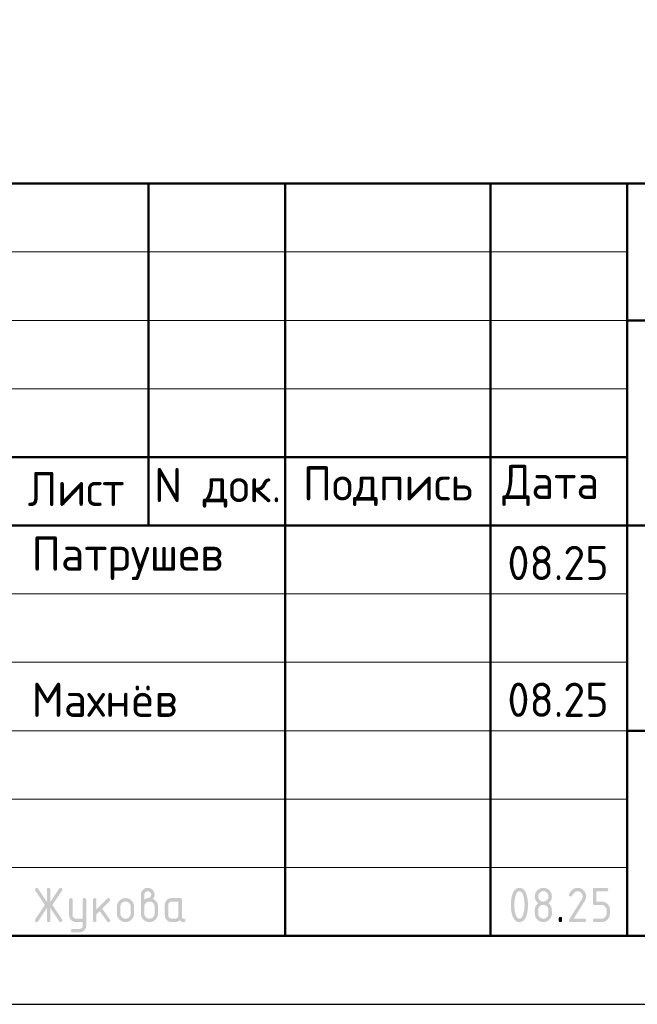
# Model space of a CAD drawing. Header units: millimetres. Extents: x 0 to 42000, y 0 to 29700.
# Tile 12 of 18: x 25060 to 29574, y 0 to 7198. Entities that reach past the tile are written whole.
import ezdxf

# ---------------------------------------------------------------- set-up
doc = ezdxf.new("R2010")
doc.units = ezdxf.units.MM
doc.layers.add('Standard', color=7, linetype='Continuous', lineweight=25)
doc.styles.add('ISOCPEUR', font='txt')

msp = doc.modelspace()

# ---------------------------------------------------------------- hatches: boundary and pattern name
at = {"layer": 'Standard', "linetype": 'Continuous', "lineweight": 25, "transparency": 33554687}
for points in [[(25258.5, 703.7), (25194, 606.8), (25193.1, 605.4), (25192, 604.4), (25190.8, 603.4), (25189.5, 602.7), (25188.2, 602), (25186.7, 601.6), (25185.1, 601.3), (25183.4, 601.3), (25181.8, 601.3), (25180.5, 601.5), (25179.1, 601.7), (25178, 602.1), (25176.8, 602.5), (25175.9, 603.1), (25174.9, 603.7), (25174.1, 604.5), (25173.4, 605.4), (25172.8, 606.4), (25172.2, 607.4), (25171.8, 608.6), (25171.4, 609.9), (25171.3, 611.3), (25171.1, 612.7), (25171.1, 614.3), (25171.1, 616), (25171.6, 617.6), (25172.1, 619.2), (25173.1, 620.8), (25243.4, 726.2), (25173.1, 831.6), (25172.1, 833.2), (25171.6, 834.9), (25171.1, 836.5), (25171.1, 838.2), (25171.1, 839.9), (25171.3, 841.3), (25171.4, 842.7), (25171.8, 843.9), (25172.2, 845.2), (25172.8, 846.2), (25173.4, 847.2), (25174.2, 848), (25175, 848.8), (25175.9, 849.4), (25176.9, 850.1), (25178.1, 850.5), (25179.3, 850.9), (25180.6, 851.1), (25182, 851.3), (25183.6, 851.3), (25185.2, 851.3), (25186.7, 850.9), (25188.2, 850.6), (25189.5, 849.9), (25190.8, 849.2), (25191.9, 848.1), (25193, 847), (25194, 845.6), (25258.5, 748.9), (25258.5, 838.8), (25258.5, 840.3), (25258.7, 841.7), (25258.9, 843.1), (25259.3, 844.3), (25259.7, 845.4), (25260.3, 846.4), (25260.9, 847.4), (25261.7, 848.2), (25262.5, 848.9), (25263.4, 849.5), (25264.4, 850.1), (25265.6, 850.5), (25266.8, 850.9), (25268.1, 851.1), (25269.5, 851.3), (25271.1, 851.3), (25272.6, 851.3), (25274, 851.1), (25275.4, 850.9), (25276.5, 850.5), (25277.7, 850.1), (25278.7, 849.5), (25279.7, 848.9), (25280.5, 848.2), (25281.2, 847.4), (25281.8, 846.4), (25282.4, 845.4), (25282.8, 844.3), (25283.2, 843.1), (25283.4, 841.7), (25283.6, 840.3), (25283.6, 838.8), (25283.6, 748.9), (25348.1, 845.6), (25349.1, 847), (25350.2, 848.1), (25351.4, 849.2), (25352.7, 849.9), (25354, 850.6), (25355.5, 850.9), (25357, 851.3), (25358.7, 851.3), (25360, 851.3), (25361.2, 851), (25362.4, 850.8), (25363.5, 850.3), (25364.6, 849.9), (25365.6, 849.2), (25366.6, 848.4), (25367.5, 847.5), (25368.4, 846.6), (25369, 845.5), (25369.7, 844.5), (25370.1, 843.4), (25370.6, 842.3), (25370.8, 841.1), (25371, 839.9), (25371, 838.6), (25371, 836.7), (25370.5, 835), (25370, 833.2), (25369, 831.6), (25298.7, 726.2), (25369, 620.8), (25370, 619.2), (25370.5, 617.5), (25371, 615.8), (25371, 614), (25371, 612.7), (25370.8, 611.5), (25370.6, 610.3), (25370.2, 609.2), (25369.7, 608.1), (25369.1, 607), (25368.4, 606), (25367.5, 605.1), (25366.7, 604.1), (25365.7, 603.4), (25364.7, 602.7), (25363.6, 602.2), (25362.6, 601.8), (25361.4, 601.5), (25360.2, 601.3), (25358.9, 601.3), (25357.1, 601.3), (25355.6, 601.6), (25354, 602), (25352.6, 602.7), (25351.3, 603.4), (25350.2, 604.4), (25349, 605.4), (25348.1, 606.8), (25283.6, 703.7), (25283.6, 613.8), (25283.6, 612.2), (25283.4, 610.8), (25283.2, 609.5), (25282.8, 608.3), (25282.4, 607.1), (25281.8, 606.2), (25281.2, 605.2), (25280.5, 604.4), (25279.7, 603.6), (25278.7, 603), (25277.7, 602.5), (25276.5, 602.1), (25275.4, 601.7), (25274, 601.5), (25272.6, 601.3), (25271.1, 601.3), (25269.5, 601.3), (25268.1, 601.5), (25266.8, 601.7), (25265.6, 602.1), (25264.4, 602.5), (25263.4, 603), (25262.5, 603.6), (25261.7, 604.4), (25260.9, 605.2), (25260.3, 606.2), (25259.7, 607.1), (25259.3, 608.3), (25258.9, 609.5), (25258.7, 610.8), (25258.5, 612.2), (25258.5, 613.8)], [(29137.2, 851.3), (29140.4, 851.3), (29143.5, 851), (29146.6, 850.7), (29149.7, 850.1), (29152.7, 849.6), (29155.5, 848.7), (29158.4, 847.9), (29161.2, 846.7), (29163.9, 845.6), (29166.6, 844.2), (29169.2, 842.7), (29171.8, 841), (29174.3, 839.3), (29176.7, 837.3), (29179.1, 835.3), (29181.4, 833), (29183.6, 830.7), (29185.7, 828.3), (29187.6, 825.9), (29189.4, 823.4), (29191.1, 820.9), (29192.5, 818.2), (29193.9, 815.6), (29195.1, 812.8), (29196.2, 810.1), (29197.1, 807.2), (29197.9, 804.3), (29198.5, 801.3), (29199.1, 798.3), (29199.4, 795.2), (29199.6, 792), (29199.6, 788.8), (29199.6, 784.4), (29198.9, 779.9), (29198.2, 775.4), (29196.8, 770.9), (29195.4, 766.4), (29193.2, 761.9), (29191.1, 757.4), (29188.3, 752.8), (29109.5, 626.3), (29187.1, 626.3), (29188.7, 626.3), (29190.1, 626.1), (29191.4, 625.9), (29192.6, 625.6), (29193.8, 625.2), (29194.8, 624.6), (29195.7, 624), (29196.5, 623.2), (29197.3, 622.4), (29197.9, 621.4), (29198.5, 620.5), (29198.9, 619.3), (29199.2, 618.1), (29199.4, 616.7), (29199.6, 615.4), (29199.6, 613.8), (29199.6, 612.2), (29199.4, 610.9), (29199.2, 609.5), (29198.9, 608.3), (29198.5, 607.2), (29197.9, 606.2), (29197.3, 605.2), (29196.5, 604.4), (29195.7, 603.6), (29194.8, 603), (29193.8, 602.5), (29192.6, 602.1), (29191.4, 601.7), (29190.1, 601.5), (29188.7, 601.3), (29187.1, 601.3), (29087.2, 601.3), (29085.6, 601.3), (29084.2, 601.5), (29082.9, 601.7), (29081.7, 602.1), (29080.5, 602.5), (29079.6, 603), (29078.6, 603.6), (29077.8, 604.4), (29077, 605.2), (29076.4, 606.2), (29075.9, 607.1), (29075.5, 608.3), (29075.1, 609.5), (29074.9, 610.9), (29074.7, 612.2), (29074.7, 613.8), (29074.7, 615.7), (29075.2, 617.5), (29075.7, 619.3), (29076.8, 621), (29168.4, 768.1), (29170, 770.6), (29171.1, 773.2), (29172.3, 775.7), (29173.1, 778.3), (29173.9, 780.9), (29174.3, 783.5), (29174.6, 786.1), (29174.6, 788.7), (29174.6, 792.6), (29174, 796.2), (29173.3, 799.8), (29171.9, 803.1), (29170.5, 806.4), (29168.5, 809.5), (29166.4, 812.5), (29163.7, 815.3), (29160.9, 818), (29157.9, 820.1), (29154.9, 822.1), (29151.6, 823.5), (29148.2, 824.9), (29144.6, 825.6), (29141, 826.2), (29137.2, 826.2), (29134.5, 826.2), (29131.9, 825.8), (29129.3, 825.3), (29126.8, 824.3), (29124.2, 823.3), (29121.7, 821.8), (29119.2, 820.3), (29116.8, 818.4), (29114.3, 816.4), (29111.9, 814), (29109.5, 811.5), (29107.2, 808.6), (29104.8, 805.6), (29102.5, 802.2), (29100.2, 798.7), (29098, 794.8), (29097.1, 793.3), (29096, 792.2), (29094.9, 791), (29093.6, 790.3), (29092.2, 789.5), (29090.6, 789.1), (29089, 788.8), (29087.2, 788.8), (29085.6, 788.8), (29084.2, 789), (29082.9, 789.1), (29081.7, 789.5), (29080.5, 789.9), (29079.6, 790.5), (29078.6, 791.1), (29077.8, 791.9), (29077, 792.7), (29076.4, 793.6), (29075.9, 794.6), (29075.5, 795.8), (29075.1, 797), (29074.9, 798.3), (29074.7, 799.7), (29074.7, 801.2), (29074.7, 802.7), (29075, 803.9), (29075.3, 805.2), (29075.8, 806.4), (29078.7, 812), (29081.9, 816.9), (29085, 821.8), (29088.4, 826), (29091.8, 830.2), (29095.4, 833.7), (29099, 837.2), (29102.8, 840.1), (29106.6, 842.9), (29110.7, 845), (29114.8, 847.1), (29119.1, 848.5), (29123.4, 849.9), (29127.9, 850.6), (29132.4, 851.3)], [(29249.6, 738.8), (29249.6, 838.8), (29249.6, 840.4), (29249.8, 841.7), (29250, 843.1), (29250.4, 844.3), (29250.8, 845.4), (29251.3, 846.4), (29251.9, 847.4), (29252.7, 848.2), (29253.5, 848.9), (29254.5, 849.5), (29255.4, 850.1), (29256.6, 850.5), (29257.8, 850.9), (29259.1, 851.1), (29260.5, 851.3), (29262.1, 851.3), (29349.3, 851.3), (29350.9, 851.3), (29352.2, 851.1), (29353.6, 850.9), (29354.8, 850.5), (29356, 850.1), (29356.9, 849.5), (29357.9, 848.9), (29358.7, 848.2), (29359.5, 847.4), (29360.1, 846.4), (29360.6, 845.4), (29361, 844.2), (29361.4, 843.1), (29361.6, 841.7), (29361.8, 840.3), (29361.8, 838.8), (29361.8, 837.2), (29361.6, 835.8), (29361.4, 834.5), (29361, 833.3), (29360.6, 832.1), (29360.1, 831.1), (29359.5, 830.2), (29358.7, 829.4), (29357.9, 828.6), (29356.9, 828), (29356, 827.4), (29354.8, 827), (29353.6, 826.6), (29352.2, 826.4), (29350.9, 826.2), (29349.3, 826.2), (29274.6, 826.2), (29274.6, 751.3), (29312, 751.3), (29315.3, 751.3), (29318.4, 751), (29321.5, 750.8), (29324.5, 750.2), (29327.5, 749.6), (29330.4, 748.7), (29333.2, 747.9), (29336, 746.7), (29338.8, 745.6), (29341.4, 744.2), (29344, 742.7), (29346.5, 741), (29349.1, 739.3), (29351.5, 737.3), (29353.9, 735.3), (29356.1, 733), (29358.4, 730.7), (29360.4, 728.2), (29362.4, 725.8), (29364.1, 723.3), (29365.8, 720.8), (29367.2, 718.1), (29368.7, 715.5), (29369.8, 712.7), (29370.9, 710), (29371.8, 707.1), (29372.7, 704.2), (29373.2, 701.2), (29373.8, 698.2), (29374.1, 695.1), (29374.4, 692), (29374.4, 688.8), (29374.4, 663.8), (29374.4, 660.6), (29374.1, 657.4), (29373.8, 654.3), (29373.2, 651.3), (29372.6, 648.3), (29371.8, 645.4), (29370.9, 642.5), (29369.8, 639.8), (29368.6, 637), (29367.2, 634.4), (29365.8, 631.7), (29364.1, 629.2), (29362.3, 626.7), (29360.3, 624.3), (29358.3, 621.9), (29356, 619.6), (29353.7, 617.3), (29351.3, 615.3), (29348.9, 613.3), (29346.4, 611.6), (29343.9, 609.9), (29341.2, 608.4), (29338.6, 607), (29335.8, 605.9), (29333.1, 604.7), (29330.2, 603.9), (29327.4, 603), (29324.4, 602.4), (29321.4, 601.9), (29318.3, 601.6), (29315.2, 601.3), (29312, 601.3), (29262.1, 601.3), (29260.5, 601.3), (29259.1, 601.5), (29257.8, 601.7), (29256.6, 602.1), (29255.4, 602.5), (29254.5, 603), (29253.5, 603.6), (29252.7, 604.4), (29251.9, 605.2), (29251.3, 606.2), (29250.8, 607.2), (29250.4, 608.3), (29250, 609.5), (29249.8, 610.9), (29249.6, 612.2), (29249.6, 613.8), (29249.6, 615.4), (29249.8, 616.7), (29250, 618.1), (29250.4, 619.3), (29250.8, 620.5), (29251.3, 621.4), (29251.9, 622.4), (29252.7, 623.2), (29253.5, 624), (29254.5, 624.6), (29255.4, 625.2), (29256.6, 625.6), (29257.8, 625.9), (29259.1, 626.1), (29260.5, 626.3), (29262.1, 626.3), (29311.9, 626.3), (29315.8, 626.3), (29319.5, 627), (29323.1, 627.7), (29326.4, 629.1), (29329.7, 630.4), (29332.7, 632.5), (29335.7, 634.5), (29338.5, 637.2), (29341.2, 639.9), (29343.2, 643), (29345.2, 646), (29346.6, 649.3), (29348, 652.6), (29348.6, 656.3), (29349.3, 659.9), (29349.3, 663.8), (29349.3, 688.8), (29349.3, 692.7), (29348.6, 696.3), (29347.9, 699.9), (29346.6, 703.2), (29345.2, 706.5), (29343.2, 709.5), (29341.1, 712.6), (29338.4, 715.3), (29335.6, 718), (29332.6, 720.1), (29329.6, 722.2), (29326.3, 723.5), (29323, 724.9), (29319.4, 725.6), (29315.8, 726.3), (29311.9, 726.3), (29262.1, 726.3), (29260.5, 726.3), (29259.1, 726.5), (29257.8, 726.7), (29256.6, 727.1), (29255.4, 727.5), (29254.5, 728), (29253.5, 728.6), (29252.7, 729.4), (29251.9, 730.2), (29251.3, 731.2), (29250.8, 732.1), (29250.4, 733.3), (29250, 734.5), (29249.8, 735.9), (29249.6, 737.2)], [(25520.8, 576), (25520.8, 601.3), (25471, 601.3), (25468.3, 601.3), (25465.8, 601.5), (25463.3, 601.7), (25460.9, 602.2), (25458.5, 602.7), (25456.2, 603.3), (25453.8, 604), (25451.6, 604.9), (25449.4, 605.8), (25447.3, 607), (25445.2, 608.1), (25443.2, 609.5), (25441.2, 610.8), (25439.3, 612.4), (25437.4, 614), (25435.6, 615.9), (25433.7, 617.7), (25432.2, 619.6), (25430.6, 621.5), (25429.2, 623.5), (25427.9, 625.6), (25426.7, 627.7), (25425.6, 629.8), (25424.7, 632), (25423.8, 634.2), (25423.1, 636.5), (25422.5, 638.8), (25422, 641.2), (25421.6, 643.6), (25421.3, 646.1), (25421.1, 648.6), (25421.1, 651.2), (25421.1, 763.7), (25421.1, 765.2), (25421.3, 766.6), (25421.5, 767.9), (25421.9, 769.1), (25422.3, 770.3), (25422.9, 771.3), (25423.4, 772.2), (25424.2, 773), (25425, 773.8), (25426, 774.4), (25427, 775), (25428.1, 775.4), (25429.3, 775.8), (25430.7, 775.9), (25432.1, 776.1), (25433.6, 776.1), (25435.2, 776.1), (25436.6, 775.9), (25437.9, 775.8), (25439.1, 775.4), (25440.3, 775), (25441.3, 774.4), (25442.2, 773.8), (25443, 773), (25443.8, 772.2), (25444.4, 771.3), (25445, 770.3), (25445.4, 769.1), (25445.8, 768), (25446, 766.6), (25446.2, 765.2), (25446.2, 763.7), (25446.2, 651.3), (25446.2, 648.8), (25446.6, 646.4), (25447.1, 644), (25448, 641.8), (25448.9, 639.6), (25450.3, 637.6), (25451.7, 635.6), (25453.5, 633.7), (25455.3, 631.9), (25457.4, 630.5), (25459.4, 629.1), (25461.6, 628.2), (25463.8, 627.3), (25466.1, 626.8), (25468.5, 626.3), (25471, 626.3), (25520.8, 626.3), (25520.8, 763.7), (25520.8, 765.2), (25521, 766.6), (25521.2, 768), (25521.6, 769.1), (25522, 770.3), (25522.6, 771.3), (25523.2, 772.2), (25524, 773), (25524.7, 773.8), (25525.7, 774.4), (25526.7, 775), (25527.9, 775.4), (25529, 775.8), (25530.4, 775.9), (25531.8, 776.1), (25533.4, 776.1), (25534.9, 776.1), (25536.3, 775.9), (25537.7, 775.8), (25538.8, 775.4), (25540, 775), (25541, 774.4), (25542, 773.8), (25542.7, 773), (25543.5, 772.2), (25544.1, 771.3), (25544.7, 770.3), (25545.1, 769.1), (25545.5, 768), (25545.7, 766.6), (25545.9, 765.2), (25545.9, 763.7), (25545.9, 576.3), (25545.9, 573.7), (25545.6, 571.2), (25545.4, 568.7), (25545, 566.3), (25544.5, 563.9), (25543.9, 561.6), (25543.2, 559.3), (25542.3, 557.1), (25541.4, 554.9), (25540.3, 552.8), (25539.2, 550.6), (25537.9, 548.6), (25536.5, 546.6), (25535, 544.7), (25533.4, 542.8), (25531.6, 540.9), (25529.8, 539.1), (25527.9, 537.5), (25526.1, 535.9), (25524.1, 534.6), (25522.1, 533.2), (25520, 532.1), (25517.9, 530.9), (25515.7, 530), (25513.5, 529.1), (25511.2, 528.4), (25509, 527.7), (25506.6, 527.3), (25504.2, 526.8), (25501.7, 526.6), (25499.2, 526.4), (25496.6, 526.4), (25446.2, 526.4), (25444.6, 526.4), (25443.2, 526.6), (25441.9, 526.8), (25440.7, 527.2), (25439.5, 527.6), (25438.5, 528.1), (25437.6, 528.7), (25436.8, 529.5), (25436, 530.3), (25435.4, 531.3), (25434.8, 532.3), (25434.4, 533.4), (25434, 534.6), (25433.9, 536), (25433.7, 537.3), (25433.7, 538.9), (25433.7, 540.1), (25433.9, 541.3), (25434.1, 542.5), (25434.6, 543.5), (25435.1, 544.6), (25435.8, 545.7), (25436.5, 546.7), (25437.4, 547.6), (25438.4, 548.6), (25439.4, 549.3), (25440.4, 550), (25441.5, 550.5), (25442.6, 550.9), (25443.8, 551.2), (25444.9, 551.4), (25446.2, 551.4), (25495.9, 551.4), (25498.6, 551.4), (25501, 551.9), (25503.4, 552.3), (25505.6, 553.2), (25507.9, 554), (25509.9, 555.4), (25511.9, 556.7), (25513.7, 558.4), (25515.4, 560.2), (25516.8, 562.1), (25518.1, 564.1), (25519, 566.3), (25519.9, 568.5), (25520.4, 570.9), (25520.8, 573.3)], [(25621, 694), (25699.6, 772.6), (25700.5, 773.4), (25701.5, 774.1), (25702.5, 774.8), (25703.6, 775.2), (25704.7, 775.7), (25705.9, 775.9), (25707.2, 776.1), (25708.5, 776.1), (25710, 776.1), (25711.4, 775.9), (25712.8, 775.8), (25714, 775.4), (25715.1, 775), (25716.1, 774.4), (25717.1, 773.8), (25717.9, 773), (25718.6, 772.2), (25719.2, 771.3), (25719.8, 770.3), (25720.2, 769.1), (25720.6, 767.9), (25720.8, 766.6), (25721, 765.2), (25721, 763.7), (25721, 762.4), (25720.7, 761.3), (25720.5, 760.1), (25720, 759), (25719.6, 757.9), (25718.8, 756.9), (25718.1, 755.9), (25717.2, 754.9), (25662.3, 700.1), (25718.5, 621), (25719.7, 619.3), (25720.4, 617.4), (25721, 615.6), (25721, 613.6), (25721, 612.1), (25720.8, 610.7), (25720.6, 609.4), (25720.2, 608.2), (25719.8, 607), (25719.2, 606.1), (25718.6, 605.1), (25717.9, 604.4), (25717.1, 603.6), (25716.1, 603), (25715.1, 602.4), (25714, 602.1), (25712.8, 601.7), (25711.4, 601.5), (25710, 601.3), (25708.5, 601.3), (25706.8, 601.3), (25705.3, 601.6), (25703.9, 601.9), (25702.6, 602.6), (25701.3, 603.3), (25700.1, 604.3), (25699, 605.3), (25698.1, 606.6), (25644.3, 682.1), (25621, 658.8), (25621, 613.8), (25621, 612.2), (25620.8, 610.9), (25620.6, 609.5), (25620.2, 608.3), (25619.8, 607.1), (25619.3, 606.2), (25618.7, 605.2), (25617.9, 604.4), (25617.1, 603.6), (25616.1, 603), (25615.1, 602.5), (25614, 602.1), (25612.8, 601.7), (25611.4, 601.5), (25610.1, 601.3), (25608.5, 601.3), (25606.9, 601.3), (25605.6, 601.5), (25604.2, 601.7), (25603, 602.1), (25601.8, 602.5), (25600.9, 603), (25599.9, 603.6), (25599.1, 604.4), (25598.3, 605.2), (25597.7, 606.2), (25597.1, 607.1), (25596.8, 608.3), (25596.4, 609.5), (25596.2, 610.8), (25596, 612.2), (25596, 613.8), (25596, 763.7), (25596, 765.2), (25596.2, 766.6), (25596.4, 767.9), (25596.8, 769.1), (25597.1, 770.3), (25597.7, 771.3), (25598.3, 772.2), (25599.1, 773), (25599.9, 773.8), (25600.9, 774.4), (25601.8, 775), (25603, 775.4), (25604.2, 775.8), (25605.6, 775.9), (25606.9, 776.1), (25608.5, 776.1), (25610.1, 776.1), (25611.4, 775.9), (25612.8, 775.8), (25614, 775.4), (25615.1, 775), (25616.1, 774.4), (25617.1, 773.8), (25617.9, 773), (25618.7, 772.2), (25619.3, 771.3), (25619.8, 770.3), (25620.2, 769.1), (25620.6, 767.9), (25620.8, 766.6), (25621, 765.2), (25621, 763.7)], [(28999.8, 626.3), (28999.8, 627.9), (29000, 629.3), (29000.2, 630.6), (29000.6, 631.8), (29001, 633), (29001.6, 634), (29002.2, 634.9), (29003, 635.7), (29003.7, 636.5), (29004.7, 637.1), (29005.7, 637.7), (29006.9, 638.1), (29008, 638.5), (29009.4, 638.7), (29010.8, 638.9), (29012.3, 638.9), (29013.9, 638.9), (29015.3, 638.7), (29016.7, 638.5), (29017.8, 638.1), (29019, 637.7), (29020, 637.1), (29021, 636.5), (29021.7, 635.7), (29022.5, 634.9), (29023.1, 634), (29023.7, 633), (29024.1, 631.8), (29024.5, 630.6), (29024.7, 629.3), (29024.9, 627.9), (29024.9, 626.3), (29024.9, 613.8), (29024.9, 612.2), (29024.7, 610.9), (29024.5, 609.5), (29024.1, 608.3), (29023.7, 607.2), (29023.1, 606.2), (29022.5, 605.2), (29021.7, 604.4), (29021, 603.6), (29020, 603), (29019, 602.5), (29017.8, 602.1), (29016.7, 601.7), (29015.3, 601.5), (29013.9, 601.3), (29012.3, 601.3), (29010.8, 601.3), (29009.4, 601.5), (29008, 601.7), (29006.9, 602.1), (29005.7, 602.5), (29004.7, 603), (29003.7, 603.6), (29003, 604.4), (29002.2, 605.2), (29001.6, 606.2), (29001, 607.2), (29000.6, 608.3), (29000.2, 609.5), (29000, 610.9), (28999.8, 612.2), (28999.8, 613.8)]]:
    msp.add_hatch(color=7, dxfattribs=at).paths.add_polyline_path(points, flags=16)
h = msp.add_hatch(color=7, dxfattribs=at)
h.paths.add_polyline_path([(25970.7, 763.7), (25974.7, 766.9), (25978.5, 769.2), (25982.3, 771.5), (25986, 773.1), (25989.6, 774.7), (25993.1, 775.5), (25996.6, 776.2), (25999.9, 776.2), (26001.8, 776.2), (26003.7, 776.8), (26005.6, 777.3), (26007.4, 778.4), (26009.2, 779.5), (26010.9, 781.1), (26012.6, 782.8), (26014.3, 784.9), (26015.9, 787), (26017.1, 789), (26018.3, 791), (26019.1, 793.1), (26019.9, 795.1), (26020.3, 797.1), (26020.7, 799.2), (26020.7, 801.2), (26020.7, 803.9), (26020.3, 806.3), (26019.8, 808.7), (26018.9, 811), (26018, 813.2), (26016.7, 815.2), (26015.3, 817.2), (26013.5, 819), (26011.7, 820.8), (26009.7, 822.2), (26007.7, 823.5), (26005.5, 824.4), (26003.3, 825.3), (26000.8, 825.8), (25998.4, 826.2), (25995.7, 826.2), (25993.1, 826.2), (25990.7, 825.8), (25988.3, 825.3), (25986.1, 824.4), (25983.9, 823.5), (25981.9, 822.1), (25979.8, 820.7), (25978, 818.9), (25976.2, 817.1), (25974.8, 815.1), (25973.5, 813.1), (25972.6, 810.9), (25971.6, 808.6), (25971.2, 806.2), (25970.7, 803.8), (25970.7, 801.2)])
h.paths.add_polyline_path([(26033, 771.2), (26037.3, 769.4), (26041.2, 767), (26045, 764.7), (26048.4, 761.8), (26051.9, 759), (26054.8, 755.6), (26057.8, 752.2), (26060.3, 748.3), (26062.9, 744.3), (26064.8, 740.2), (26066.7, 736.1), (26067.9, 731.8), (26069.2, 727.5), (26069.8, 723), (26070.5, 718.5), (26070.5, 713.8), (26070.5, 663.8), (26070.5, 660.5), (26070.2, 657.4), (26069.9, 654.2), (26069.3, 651.2), (26068.8, 648.2), (26067.9, 645.3), (26067, 642.4), (26065.9, 639.6), (26064.8, 636.9), (26063.3, 634.2), (26061.9, 631.6), (26060.2, 629.1), (26058.5, 626.5), (26056.5, 624.1), (26054.5, 621.7), (26052.2, 619.5), (26049.9, 617.2), (26047.5, 615.2), (26045.1, 613.2), (26042.6, 611.5), (26040.1, 609.8), (26037.5, 608.4), (26034.8, 607), (26032.1, 605.8), (26029.3, 604.7), (26026.4, 603.8), (26023.5, 603), (26020.5, 602.4), (26017.5, 601.9), (26014.4, 601.6), (26011.3, 601.3), (26008.1, 601.3), (26004.8, 601.3), (26001.7, 601.6), (25998.5, 601.9), (25995.5, 602.4), (25992.5, 603), (25989.6, 603.9), (25986.7, 604.7), (25984, 605.9), (25981.2, 607), (25978.6, 608.4), (25975.9, 609.9), (25973.4, 611.6), (25970.9, 613.3), (25968.5, 615.3), (25966.1, 617.3), (25963.8, 619.6), (25961.6, 621.9), (25959.6, 624.2), (25957.6, 626.7), (25955.9, 629.2), (25954.2, 631.7), (25952.8, 634.3), (25951.4, 637), (25950.2, 639.8), (25949.1, 642.5), (25948.2, 645.4), (25947.4, 648.3), (25946.8, 651.3), (25946.3, 654.3), (25946, 657.4), (25945.7, 660.5), (25945.7, 663.8), (25945.7, 801.3), (25945.7, 803.9), (25945.9, 806.4), (25946.1, 809), (25946.6, 811.4), (25947.1, 813.8), (25947.7, 816.1), (25948.4, 818.5), (25949.3, 820.7), (25950.2, 822.9), (25951.4, 825), (25952.5, 827.1), (25953.9, 829.1), (25955.2, 831.2), (25956.8, 833.1), (25958.4, 835), (25960.2, 836.8), (25962, 838.6), (25964, 840.2), (25965.9, 841.8), (25967.9, 843.1), (25969.9, 844.5), (25972, 845.6), (25974.1, 846.8), (25976.3, 847.7), (25978.5, 848.6), (25980.8, 849.2), (25983.1, 849.9), (25985.6, 850.4), (25988, 850.8), (25990.5, 851.1), (25993, 851.3), (25995.5, 851.3), (25998.2, 851.3), (26000.7, 851.1), (26003.2, 850.8), (26005.6, 850.4), (26008, 849.9), (26010.4, 849.2), (26012.7, 848.5), (26014.9, 847.6), (26017.1, 846.7), (26019.2, 845.6), (26021.3, 844.5), (26023.3, 843.1), (26025.3, 841.7), (26027.2, 840.1), (26029.2, 838.5), (26031, 836.7), (26032.8, 834.9), (26034.4, 833), (26035.9, 831), (26037.3, 829), (26038.6, 827), (26039.8, 824.9), (26040.9, 822.8), (26041.8, 820.6), (26042.7, 818.3), (26043.4, 816), (26044.1, 813.7), (26044.5, 811.3), (26045, 808.9), (26045.2, 806.4), (26045.4, 803.9), (26045.4, 801.3), (26045.4, 796.6), (26044.6, 792.3), (26043.9, 788.1), (26042.3, 784.3), (26040.8, 780.5), (26038.4, 777.2), (26036.1, 774)], flags=16)
h.paths.add_polyline_path([(26045.4, 663.8), (26045.4, 713.8), (26045.4, 717.7), (26044.7, 721.3), (26044.1, 724.9), (26042.7, 728.2), (26041.3, 731.5), (26039.3, 734.5), (26037.3, 737.6), (26034.6, 740.3), (26031.9, 743.1), (26028.8, 745.1), (26025.8, 747.2), (26022.5, 748.5), (26019.2, 749.9), (26015.6, 750.6), (26012, 751.3), (26008.1, 751.3), (26004.2, 751.3), (26000.5, 750.6), (25996.9, 749.9), (25993.6, 748.5), (25990.3, 747.2), (25987.3, 745.1), (25984.3, 743.1), (25981.6, 740.3), (25978.9, 737.6), (25976.8, 734.5), (25974.8, 731.5), (25973.4, 728.2), (25972.1, 724.9), (25971.4, 721.3), (25970.7, 717.7), (25970.7, 713.8), (25970.7, 663.8), (25970.7, 659.9), (25971.4, 656.3), (25972.1, 652.6), (25973.4, 649.3), (25974.8, 646), (25976.8, 643), (25978.9, 639.9), (25981.6, 637.2), (25984.3, 634.5), (25987.3, 632.5), (25990.3, 630.4), (25993.6, 629.1), (25996.9, 627.7), (26000.5, 627), (26004.2, 626.3), (26008.1, 626.3), (26012, 626.3), (26015.6, 627), (26019.2, 627.7), (26022.5, 629.1), (26025.8, 630.4), (26028.8, 632.5), (26031.9, 634.6), (26034.6, 637.3), (26037.3, 640.1), (26039.3, 643.1), (26041.3, 646.1), (26042.7, 649.4), (26044.1, 652.7), (26044.7, 656.3), (26045.4, 659.9)])
h = msp.add_hatch(color=7, dxfattribs=at)
h.paths.add_polyline_path([(28749.8, 726.3), (28749.8, 734), (28749.4, 741.6), (28749, 749.1), (28748.2, 756.4), (28747.4, 763.7), (28746.1, 770.8), (28744.9, 777.9), (28743.2, 784.8), (28742, 790), (28740.6, 794.5), (28739.1, 799), (28737.6, 802.9), (28736, 806.8), (28734.2, 810), (28732.5, 813.3), (28730.5, 815.9), (28728.6, 818.5), (28726.5, 820.4), (28724.4, 822.4), (28722.2, 823.7), (28719.9, 824.9), (28717.5, 825.6), (28715.1, 826.2), (28712.5, 826.2), (28709.9, 826.2), (28707.5, 825.6), (28705.1, 824.9), (28702.9, 823.6), (28700.6, 822.3), (28698.6, 820.4), (28696.5, 818.4), (28694.6, 815.8), (28692.7, 813.2), (28690.9, 810), (28689.2, 806.7), (28687.6, 802.8), (28686, 798.9), (28684.6, 794.4), (28683.2, 789.8), (28681.9, 784.6), (28680.2, 777.6), (28679, 770.4), (28677.7, 763.3), (28676.8, 756), (28676, 748.7), (28675.6, 741.3), (28675.2, 733.9), (28675.2, 726.3), (28675.2, 718.6), (28675.6, 711.1), (28676, 703.5), (28676.8, 696.2), (28677.6, 688.9), (28678.9, 681.8), (28680.1, 674.7), (28681.8, 667.8), (28683, 662.6), (28684.4, 658.1), (28685.8, 653.5), (28687.4, 649.7), (28689, 645.8), (28690.8, 642.5), (28692.5, 639.3), (28694.4, 636.7), (28696.4, 634.1), (28698.4, 632.2), (28700.5, 630.2), (28702.8, 628.9), (28705, 627.6), (28707.5, 627), (28709.9, 626.3), (28712.5, 626.3), (28715.1, 626.3), (28717.5, 627), (28719.9, 627.6), (28722.2, 628.9), (28724.4, 630.2), (28726.5, 632.2), (28728.6, 634.1), (28730.5, 636.7), (28732.5, 639.3), (28734.2, 642.5), (28736, 645.8), (28737.6, 649.7), (28739.1, 653.5), (28740.6, 658.1), (28742, 662.6), (28743.2, 667.8), (28744.9, 674.7), (28746.1, 681.8), (28747.4, 688.9), (28748.2, 696.2), (28749, 703.5), (28749.4, 711.1), (28749.8, 718.6)])
h.paths.add_polyline_path([(28774.9, 726.3), (28774.9, 720.7), (28774.7, 715.3), (28774.5, 709.9), (28774.2, 704.7), (28773.8, 699.5), (28773.3, 694.5), (28772.8, 689.4), (28772.1, 684.6), (28771.4, 679.8), (28770.6, 675.1), (28769.7, 670.5), (28768.7, 666.1), (28767.7, 661.6), (28766.5, 657.3), (28765.3, 653.1), (28763.9, 649), (28761.9, 643), (28759.6, 637.8), (28757.3, 632.6), (28754.7, 628.1), (28752.1, 623.7), (28749.1, 619.9), (28746.2, 616.2), (28743, 613.2), (28739.8, 610.2), (28736.3, 608), (28732.8, 605.8), (28729, 604.3), (28725.1, 602.8), (28721, 602), (28716.9, 601.3), (28712.5, 601.3), (28708.1, 601.3), (28704, 602), (28699.8, 602.8), (28696, 604.3), (28692.2, 605.7), (28688.7, 608), (28685.2, 610.2), (28682, 613.2), (28678.7, 616.1), (28675.8, 619.8), (28672.9, 623.6), (28670.3, 628), (28667.7, 632.5), (28665.4, 637.7), (28663.1, 642.9), (28661.1, 648.8), (28659.7, 652.9), (28658.5, 657.2), (28657.3, 661.4), (28656.3, 665.9), (28655.2, 670.3), (28654.4, 675), (28653.5, 679.6), (28652.9, 684.5), (28652.2, 689.3), (28651.6, 694.4), (28651.1, 699.4), (28650.8, 704.6), (28650.5, 709.8), (28650.3, 715.3), (28650.1, 720.7), (28650.1, 726.3), (28650.1, 731.9), (28650.3, 737.3), (28650.5, 742.7), (28650.8, 748), (28651.1, 753.2), (28651.6, 758.2), (28652.2, 763.3), (28652.9, 768.1), (28653.5, 772.9), (28654.4, 777.6), (28655.2, 782.2), (28656.3, 786.7), (28657.3, 791.1), (28658.5, 795.4), (28659.7, 799.7), (28661.1, 803.7), (28663.1, 809.7), (28665.4, 814.9), (28667.7, 820.1), (28670.3, 824.5), (28672.9, 829), (28675.8, 832.7), (28678.7, 836.4), (28682, 839.4), (28685.2, 842.4), (28688.7, 844.6), (28692.2, 846.8), (28696, 848.3), (28699.8, 849.8), (28704, 850.5), (28708.1, 851.3), (28712.5, 851.3), (28716.9, 851.3), (28721, 850.5), (28725.1, 849.8), (28729, 848.3), (28732.8, 846.8), (28736.3, 844.6), (28739.8, 842.3), (28743, 839.4), (28746.2, 836.4), (28749.1, 832.6), (28752.1, 828.9), (28754.7, 824.4), (28757.3, 820), (28759.6, 814.7), (28761.9, 809.5), (28763.9, 803.6), (28765.3, 799.5), (28766.5, 795.2), (28767.7, 791), (28768.7, 786.5), (28769.7, 782.1), (28770.6, 777.4), (28771.4, 772.8), (28772.1, 768), (28772.8, 763.1), (28773.3, 758.1), (28773.8, 753.1), (28774.2, 747.9), (28774.5, 742.7), (28774.7, 737.3), (28774.9, 731.9)], flags=16)
h = msp.add_hatch(color=7, dxfattribs=at)
h.paths.add_polyline_path([(28887.3, 626.3), (28891.3, 626.3), (28894.9, 627), (28898.5, 627.7), (28901.8, 629.1), (28905.1, 630.4), (28908.1, 632.5), (28911.1, 634.5), (28913.8, 637.2), (28916.6, 639.9), (28918.6, 643), (28920.6, 646), (28922, 649.3), (28923.3, 652.6), (28924, 656.3), (28924.7, 659.9), (28924.7, 663.8), (28924.7, 688.8), (28924.7, 692.7), (28924, 696.3), (28923.3, 699.9), (28921.9, 703.2), (28920.6, 706.5), (28918.5, 709.5), (28916.5, 712.6), (28913.8, 715.3), (28911, 718.1), (28908, 720.1), (28905, 722.2), (28901.7, 723.6), (28898.4, 724.9), (28894.8, 725.6), (28891.2, 726.3), (28887.3, 726.3), (28883.4, 726.3), (28879.8, 725.6), (28876.2, 724.9), (28872.9, 723.6), (28869.6, 722.2), (28866.6, 720.2), (28863.6, 718.1), (28860.9, 715.4), (28858.1, 712.7), (28856.1, 709.7), (28854.1, 706.6), (28852.7, 703.3), (28851.4, 700), (28850.7, 696.4), (28850, 692.7), (28850, 688.8), (28850, 663.8), (28850, 659.9), (28850.7, 656.3), (28851.4, 652.6), (28852.7, 649.3), (28854.1, 646), (28856.1, 643), (28858.1, 639.9), (28860.9, 637.2), (28863.6, 634.5), (28866.6, 632.5), (28869.6, 630.4), (28872.9, 629.1), (28876.2, 627.7), (28879.8, 627), (28883.4, 626.3)])
h.paths.add_polyline_path([(28887.3, 601.3), (28884.1, 601.3), (28881, 601.6), (28877.9, 601.9), (28874.9, 602.4), (28871.9, 603), (28869, 603.9), (28866.1, 604.7), (28863.4, 605.9), (28860.6, 607), (28858, 608.4), (28855.3, 609.9), (28852.8, 611.6), (28850.3, 613.3), (28847.9, 615.3), (28845.5, 617.3), (28843.2, 619.6), (28840.9, 621.9), (28838.9, 624.2), (28836.9, 626.7), (28835.2, 629.2), (28833.5, 631.7), (28832.1, 634.3), (28830.7, 637), (28829.5, 639.8), (28828.4, 642.5), (28827.5, 645.4), (28826.7, 648.3), (28826.1, 651.3), (28825.5, 654.3), (28825.3, 657.4), (28825, 660.5), (28825, 663.8), (28825, 688.8), (28825, 692.7), (28825.4, 696.4), (28825.8, 700.1), (28826.5, 703.6), (28827.3, 707.1), (28828.5, 710.4), (28829.7, 713.7), (28831.2, 716.8), (28832.8, 719.9), (28834.7, 722.9), (28836.7, 725.8), (28839.1, 728.6), (28841.4, 731.3), (28844.1, 733.9), (28846.9, 736.4), (28850, 738.8), (28846.9, 741.2), (28844.1, 743.7), (28841.4, 746.3), (28839.1, 749), (28836.7, 751.8), (28834.7, 754.7), (28832.8, 757.6), (28831.2, 760.8), (28829.7, 763.9), (28828.5, 767.2), (28827.3, 770.5), (28826.5, 774), (28825.8, 777.5), (28825.4, 781.2), (28825, 784.9), (28825, 788.8), (28825, 792), (28825.3, 795.1), (28825.5, 798.3), (28826.1, 801.3), (28826.7, 804.3), (28827.5, 807.2), (28828.4, 810.1), (28829.5, 812.8), (28830.7, 815.6), (28832.1, 818.2), (28833.5, 820.9), (28835.2, 823.4), (28836.9, 825.9), (28838.9, 828.3), (28840.9, 830.7), (28843.2, 833), (28845.5, 835.3), (28847.9, 837.3), (28850.3, 839.3), (28852.8, 841), (28855.3, 842.7), (28858, 844.1), (28860.6, 845.6), (28863.4, 846.7), (28866.1, 847.9), (28869, 848.7), (28871.9, 849.6), (28874.9, 850.1), (28877.9, 850.7), (28881, 851), (28884.1, 851.3), (28887.3, 851.3), (28890.6, 851.3), (28893.7, 851), (28896.8, 850.7), (28899.8, 850.1), (28902.8, 849.6), (28905.7, 848.7), (28908.6, 847.9), (28911.3, 846.7), (28914.1, 845.6), (28916.7, 844.1), (28919.4, 842.7), (28921.9, 841), (28924.4, 839.3), (28926.8, 837.3), (28929.2, 835.3), (28931.5, 833), (28933.8, 830.7), (28935.8, 828.3), (28937.8, 825.9), (28939.5, 823.4), (28941.2, 820.9), (28942.6, 818.2), (28944, 815.6), (28945.2, 812.8), (28946.3, 810.1), (28947.2, 807.2), (28948, 804.3), (28948.6, 801.3), (28949.2, 798.3), (28949.4, 795.1), (28949.7, 792), (28949.7, 788.8), (28949.7, 784.9), (28949.3, 781.2), (28949, 777.5), (28948.2, 774), (28947.4, 770.5), (28946.2, 767.2), (28945, 763.9), (28943.5, 760.8), (28941.9, 757.6), (28940, 754.7), (28938, 751.8), (28935.6, 749), (28933.3, 746.3), (28930.6, 743.7), (28927.8, 741.2), (28924.7, 738.8), (28929.2, 735.4), (28932.9, 731.6), (28936.5, 727.8), (28939.4, 723.6), (28942.2, 719.4), (28944.2, 714.8), (28946.2, 710.2), (28947.4, 705.3), (28947.7, 704), (28948, 702.4), (28948.2, 700.8), (28948.4, 698.9), (28948.6, 697), (28948.8, 694.7), (28949, 692.5), (28949.2, 689.9), (28949.3, 687.3), (28949.4, 684.4), (28949.5, 681.4), (28949.6, 678.2), (28949.7, 674.9), (28949.7, 671.3), (28949.7, 667.7), (28949.7, 663.8), (28949.7, 660.5), (28949.4, 657.4), (28949.2, 654.3), (28948.6, 651.3), (28948, 648.3), (28947.2, 645.4), (28946.3, 642.5), (28945.2, 639.8), (28944, 637), (28942.6, 634.3), (28941.2, 631.7), (28939.5, 629.2), (28937.8, 626.7), (28935.8, 624.2), (28933.8, 621.9), (28931.5, 619.6), (28929.2, 617.3), (28926.8, 615.3), (28924.4, 613.3), (28921.9, 611.6), (28919.4, 609.9), (28916.7, 608.4), (28914.1, 607), (28911.3, 605.9), (28908.6, 604.7), (28905.7, 603.9), (28902.8, 603), (28899.8, 602.4), (28896.8, 601.9), (28893.7, 601.6), (28890.6, 601.3)], flags=16)
h.paths.add_polyline_path([(28887.3, 751.2), (28891.3, 751.2), (28894.9, 751.9), (28898.5, 752.6), (28901.8, 754), (28905.1, 755.3), (28908.1, 757.4), (28911.1, 759.4), (28913.8, 762.1), (28916.6, 764.8), (28918.6, 767.9), (28920.6, 770.9), (28922, 774.2), (28923.3, 777.5), (28924, 781.2), (28924.7, 784.8), (28924.7, 788.7), (28924.7, 792.6), (28924, 796.2), (28923.3, 799.8), (28921.9, 803.1), (28920.6, 806.4), (28918.5, 809.5), (28916.5, 812.5), (28913.8, 815.2), (28911, 818), (28908, 820), (28905, 822.1), (28901.7, 823.5), (28898.4, 824.8), (28894.8, 825.5), (28891.2, 826.2), (28887.3, 826.2), (28883.4, 826.2), (28879.8, 825.5), (28876.2, 824.9), (28872.9, 823.5), (28869.6, 822.1), (28866.6, 820.1), (28863.6, 818), (28860.9, 815.3), (28858.1, 812.6), (28856.1, 809.6), (28854.1, 806.6), (28852.7, 803.2), (28851.4, 799.9), (28850.7, 796.3), (28850, 792.7), (28850, 788.7), (28850, 784.8), (28850.7, 781.2), (28851.4, 777.5), (28852.7, 774.2), (28854.1, 770.9), (28856.1, 767.9), (28858.1, 764.8), (28860.9, 762.1), (28863.6, 759.4), (28866.6, 757.4), (28869.6, 755.3), (28872.9, 754), (28876.2, 752.6), (28879.8, 751.9), (28883.4, 751.2)])
h = msp.add_hatch(color=7, dxfattribs=at)
h.paths.add_polyline_path([(25770.8, 663.7), (25770.8, 713.7), (25770.8, 716.9), (25771.1, 720.1), (25771.4, 723.2), (25772, 726.2), (25772.5, 729.2), (25773.4, 732.1), (25774.2, 734.9), (25775.4, 737.7), (25776.5, 740.5), (25777.9, 743.1), (25779.4, 745.8), (25781.1, 748.3), (25782.8, 750.8), (25784.8, 753.2), (25786.8, 755.6), (25789.1, 757.9), (25791.4, 760.2), (25793.8, 762.2), (25796.1, 764.2), (25798.7, 765.9), (25801.2, 767.6), (25803.8, 769), (25806.5, 770.4), (25809.2, 771.6), (25812, 772.7), (25814.9, 773.6), (25817.7, 774.4), (25820.7, 775), (25823.7, 775.6), (25826.8, 775.9), (25830, 776.1), (25833.2, 776.1), (25836.5, 776.1), (25839.6, 775.9), (25842.8, 775.6), (25845.8, 775), (25848.9, 774.5), (25851.8, 773.6), (25854.7, 772.8), (25857.4, 771.6), (25860.2, 770.5), (25862.8, 769.1), (25865.5, 767.7), (25868, 766), (25870.5, 764.3), (25872.9, 762.3), (25875.3, 760.3), (25877.5, 758.1), (25879.8, 755.8), (25881.8, 753.4), (25883.7, 751), (25885.4, 748.5), (25887.1, 746), (25888.5, 743.4), (25890, 740.7), (25891.1, 737.9), (25892.2, 735.2), (25893.1, 732.3), (25893.9, 729.4), (25894.5, 726.3), (25895, 723.3), (25895.3, 720.1), (25895.6, 717), (25895.6, 713.7), (25895.6, 663.7), (25895.6, 660.5), (25895.3, 657.4), (25895, 654.2), (25894.5, 651.2), (25893.9, 648.2), (25893, 645.4), (25892.2, 642.5), (25891, 639.7), (25889.9, 637), (25888.5, 634.3), (25887, 631.7), (25885.3, 629.2), (25883.6, 626.6), (25881.6, 624.2), (25879.6, 621.8), (25877.4, 619.5), (25875.1, 617.3), (25872.7, 615.3), (25870.3, 613.3), (25867.8, 611.6), (25865.2, 609.8), (25862.6, 608.4), (25860, 607), (25857.2, 605.9), (25854.4, 604.7), (25851.6, 603.9), (25848.7, 603), (25845.7, 602.4), (25842.7, 601.9), (25839.6, 601.6), (25836.4, 601.3), (25833.2, 601.3), (25830, 601.3), (25826.8, 601.6), (25823.7, 601.9), (25820.7, 602.4), (25817.7, 603), (25814.9, 603.9), (25812, 604.7), (25809.2, 605.9), (25806.5, 607), (25803.8, 608.4), (25801.2, 609.8), (25798.7, 611.6), (25796.1, 613.3), (25793.8, 615.3), (25791.4, 617.3), (25789.1, 619.5), (25786.8, 621.8), (25784.8, 624.2), (25782.8, 626.6), (25781.1, 629.2), (25779.4, 631.7), (25777.9, 634.3), (25776.5, 637), (25775.4, 639.7), (25774.2, 642.5), (25773.4, 645.4), (25772.5, 648.2), (25772, 651.2), (25771.4, 654.2), (25771.1, 657.4), (25770.8, 660.5)], flags=16)
h.paths.add_polyline_path([(25870.6, 663.8), (25870.6, 713.8), (25870.6, 717.7), (25869.9, 721.3), (25869.2, 724.9), (25867.8, 728.2), (25866.4, 731.5), (25864.4, 734.5), (25862.3, 737.6), (25859.6, 740.3), (25856.9, 743.1), (25853.9, 745.1), (25850.8, 747.2), (25847.5, 748.5), (25844.2, 749.9), (25840.7, 750.6), (25837.1, 751.3), (25833.2, 751.3), (25829.3, 751.3), (25825.8, 750.6), (25822.2, 749.9), (25818.9, 748.5), (25815.6, 747.2), (25812.6, 745.1), (25809.5, 743.1), (25806.8, 740.3), (25804.1, 737.6), (25802, 734.5), (25800, 731.5), (25798.6, 728.2), (25797.2, 724.9), (25796.6, 721.3), (25795.9, 717.7), (25795.9, 713.8), (25795.9, 663.8), (25795.9, 659.9), (25796.5, 656.3), (25797.2, 652.6), (25798.6, 649.3), (25799.9, 646), (25802, 643), (25804, 639.9), (25806.7, 637.2), (25809.4, 634.5), (25812.4, 632.5), (25815.4, 630.4), (25818.8, 629.1), (25822.1, 627.7), (25825.7, 627), (25829.3, 626.3), (25833.2, 626.3), (25837.1, 626.3), (25840.7, 627), (25844.2, 627.7), (25847.5, 629.1), (25850.8, 630.4), (25853.9, 632.5), (25856.9, 634.6), (25859.6, 637.3), (25862.3, 640.1), (25864.4, 643.1), (25866.4, 646.1), (25867.8, 649.4), (25869.2, 652.7), (25869.9, 656.3), (25870.6, 659.9)])
h = msp.add_hatch(color=7, dxfattribs=at)
h.paths.add_polyline_path([(26220.3, 751.1), (26170.5, 751.1), (26167.9, 751.1), (26165.5, 750.6), (26163.1, 750.2), (26160.9, 749.3), (26158.7, 748.4), (26156.7, 747), (26154.7, 745.6), (26152.9, 743.8), (26151, 742), (26149.7, 740), (26148.3, 738), (26147.4, 735.8), (26146.5, 733.6), (26146, 731.1), (26145.6, 728.7), (26145.6, 726.1), (26145.6, 651.3), (26145.6, 648.7), (26146.1, 646.4), (26146.5, 644), (26147.4, 641.8), (26148.4, 639.6), (26149.7, 637.6), (26151.1, 635.5), (26152.9, 633.7), (26154.8, 631.9), (26156.8, 630.5), (26158.8, 629.1), (26161, 628.2), (26163.2, 627.3), (26165.6, 626.8), (26167.9, 626.3), (26170.5, 626.3), (26195.4, 626.3), (26198, 626.3), (26200.4, 626.8), (26202.8, 627.2), (26205, 628.2), (26207.2, 629.1), (26209.2, 630.4), (26211.2, 631.8), (26213, 633.6), (26214.8, 635.4), (26216.2, 637.4), (26217.5, 639.5), (26218.5, 641.7), (26219.4, 643.9), (26219.8, 646.3), (26220.3, 648.7), (26220.3, 651.3)])
h.paths.add_polyline_path([(26270.3, 613.8), (26270.3, 612.2), (26270.1, 610.8), (26269.9, 609.5), (26269.5, 608.3), (26269.1, 607.1), (26268.6, 606.2), (26268, 605.2), (26267.2, 604.4), (26266.4, 603.6), (26265.4, 603), (26264.4, 602.5), (26263.3, 602.1), (26262.1, 601.7), (26260.7, 601.5), (26259.4, 601.3), (26257.8, 601.3), (26253.5, 601.3), (26249.5, 602.1), (26245.5, 602.9), (26242, 604.6), (26238.4, 606.2), (26235.2, 608.7), (26232, 611.2), (26229.2, 614.5), (26225.8, 611.2), (26222, 608.7), (26218.1, 606.2), (26213.9, 604.6), (26209.7, 602.9), (26205, 602.1), (26200.4, 601.3), (26195.4, 601.3), (26170.5, 601.3), (26167.8, 601.3), (26165.3, 601.5), (26162.8, 601.7), (26160.4, 602.2), (26158, 602.6), (26155.6, 603.3), (26153.3, 604), (26151.1, 604.9), (26148.9, 605.8), (26146.8, 606.9), (26144.7, 608.1), (26142.7, 609.4), (26140.6, 610.8), (26138.7, 612.4), (26136.8, 614), (26135, 615.8), (26133.2, 617.6), (26131.6, 619.5), (26130, 621.4), (26128.7, 623.4), (26127.3, 625.4), (26126.2, 627.5), (26125.1, 629.7), (26124.2, 631.9), (26123.3, 634.1), (26122.6, 636.4), (26121.9, 638.7), (26121.5, 641.1), (26121, 643.6), (26120.8, 646.1), (26120.5, 648.6), (26120.5, 651.2), (26120.5, 726.2), (26120.5, 728.8), (26120.8, 731.3), (26121, 733.9), (26121.5, 736.3), (26121.9, 738.7), (26122.6, 741), (26123.3, 743.3), (26124.2, 745.6), (26125.1, 747.8), (26126.2, 749.9), (26127.3, 752), (26128.7, 754), (26130, 756), (26131.6, 757.9), (26133.2, 759.9), (26135, 761.7), (26136.8, 763.5), (26138.7, 765.1), (26140.6, 766.7), (26142.7, 768), (26144.7, 769.4), (26146.8, 770.5), (26148.9, 771.6), (26151.1, 772.5), (26153.3, 773.4), (26155.6, 774.1), (26158, 774.8), (26160.4, 775.2), (26162.8, 775.7), (26165.3, 775.9), (26167.8, 776.1), (26170.5, 776.1), (26232.8, 776.1), (26234.4, 776.1), (26235.8, 775.9), (26237.1, 775.8), (26238.3, 775.4), (26239.5, 775), (26240.4, 774.4), (26241.4, 773.8), (26242.2, 773), (26243, 772.2), (26243.6, 771.3), (26244.1, 770.3), (26244.5, 769.1), (26244.9, 767.9), (26245.1, 766.6), (26245.3, 765.2), (26245.3, 763.7), (26245.3, 638.8), (26245.3, 637.2), (26245.5, 635.8), (26245.7, 634.5), (26246.1, 633.3), (26246.5, 632.1), (26247.1, 631.1), (26247.7, 630.2), (26248.4, 629.4), (26249.2, 628.6), (26250.2, 628), (26251.2, 627.4), (26252.3, 627), (26253.5, 626.7), (26254.9, 626.5), (26256.2, 626.3), (26257.8, 626.3), (26259.4, 626.3), (26260.7, 626.1), (26262.1, 625.9), (26263.3, 625.5), (26264.4, 625.1), (26265.4, 624.5), (26266.4, 623.9), (26267.2, 623.1), (26268, 622.4), (26268.6, 621.4), (26269.1, 620.4), (26269.5, 619.2), (26269.9, 618.1), (26270.1, 616.7), (26270.3, 615.3)], flags=16)

# ---------------------------------------------------------------- linework, layer by layer
at = {"layer": 'Standard', "color": 7, "linetype": 'Continuous', "lineweight": 50, "transparency": 33554687}
for p, q in [((23000, 6000), (41500, 6000)), ((26000, 3500), (26000, 6000)), ((27000, 500), (27000, 6000)), ((28500, 500), (28500, 6000)), ((29500, 500), (29500, 6000)), ((29500, 5000), (41500, 5000)), ((23000, 4000), (29500, 4000)), ((23000, 4000), (29500, 4000)), ((23000, 3500), (29500, 3500)), ((23000, 3500), (29500, 3500)), ((29500, 3500), (41500, 3500)), ((29500, 2000), (41500, 2000))]:
    msp.add_line(p, q, dxfattribs=at)
at = {"layer": 'Standard', "color": 7, "linetype": 'Continuous', "lineweight": 13, "transparency": 33554687}
for p, q in [((23000, 5500), (29500, 5500)), ((23000, 5000), (29500, 5000)), ((23000, 4500), (29500, 4500)), ((23000, 3000), (29500, 3000)), ((23000, 2500), (29500, 2500)), ((23000, 2500), (29500, 2500)), ((23000, 2000), (29500, 2000)), ((23000, 2000), (29500, 2000)), ((23000, 1500), (29500, 1500)), ((23000, 1000), (29500, 1000))]:
    msp.add_line(p, q, dxfattribs=at)
at = {"layer": 'Standard', "color": 7, "linetype": 'Continuous', "lineweight": 25, "transparency": 33554687}
msp.add_line((23000, 500), (41500, 500), dxfattribs=at)
msp.add_line((23000, 500), (41500, 500), dxfattribs=at)
msp.add_line((23000, 500), (41500, 500), dxfattribs=at)
msp.add_lwpolyline([(0, 0), (42000, 0), (42000, 29700), (0, 29700), (0, 0)], close=True, dxfattribs=at)
at = {"layer": 'Standard', "color": 7, "linetype": 'Continuous', "lineweight": 50, "transparency": 33554687}
msp.add_lwpolyline([(2000, 29200), (41500, 29200), (41500, 500), (2000, 500), (2000, 29200)], close=True, dxfattribs=at)
at = {"layer": 'Standard', "color": 7, "linetype": 'Continuous', "lineweight": 13, "transparency": 33554687}
msp.add_lwpolyline([(41500, 29200), (23000, 29200), (23000, 6000), (41500, 6000), (41500, 29200)], dxfattribs=at)
at = {"layer": 'Standard', "color": 7, "linetype": 'Continuous', "lineweight": 25, "transparency": 33554687}
msp.add_lwpolyline([(41500, 6000), (23000, 6000), (23000, 500), (41500, 500), (41500, 6000)], dxfattribs=at)

# ---------------------------------------------------------------- texts
at = {"layer": 'Standard', "color": 7, "linetype": 'Continuous', "lineweight": 25, "transparency": 33554687, "char_height": 250, "attachment_point": 7, "style": 'ISOCPEUR'}
for s, insert, width in [('\\W0.94;Лист', (25119.1, 3642.8), 866.912), ('\\W0.96;Подпись', (27129.4, 3642.8), 1344.28), ('\\W0.94;Дата', (28587.7, 3642.8), 967.736), ('\\W0.95;N док.', (26042.5, 3630.6), 1068.125), ('\\W0.97;Патрушев', (25146.1, 3101.3), 1670.192), ('\\W0.94;08.25', (28625.1, 3101.3), 891.679), ('\\W0.96;Махнёв', (25146.1, 2101.3), 1243.911), ('\\W0.94;08.25', (28625.1, 2101.3), 891.679)]:
    msp.add_mtext(s, dxfattribs=dict(at, insert=insert, width=width))

doc.saveas('drawing.dxf')
